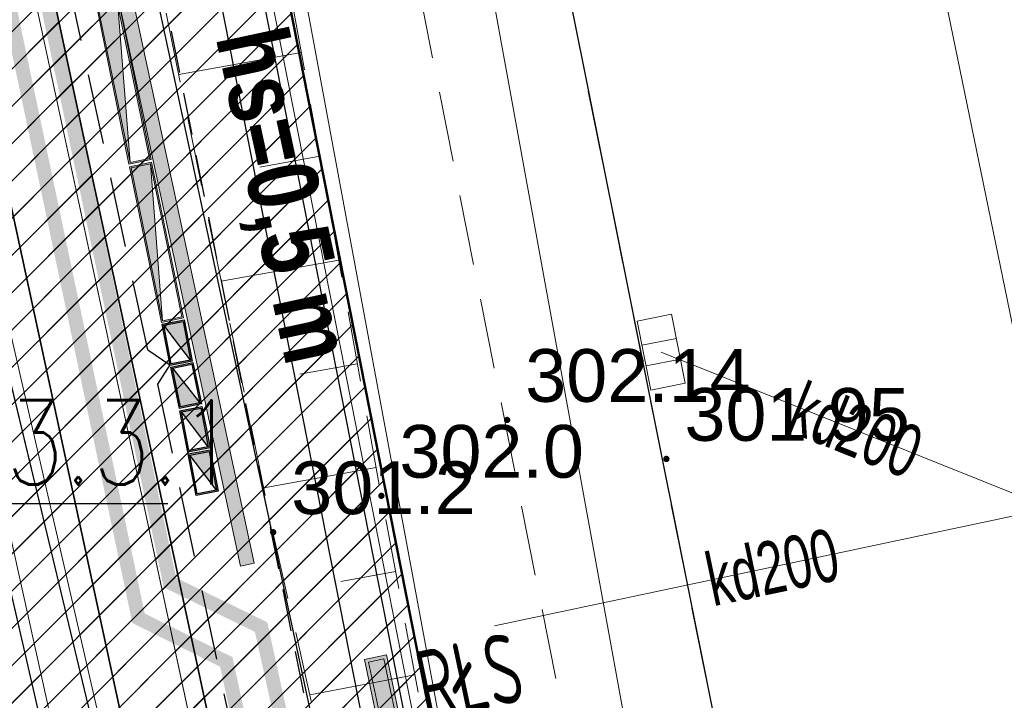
# Model space of a CAD drawing. Header units: metres. Extents: x 6567444 to 13135881, y 5574237 to 11149086.
# Tile 152 of 191: x 6567925 to 6567939, y 5574522 to 5574532. Entities that reach past the tile are written whole.
import ezdxf
from ezdxf.enums import TextEntityAlignment as Align

# ---------------------------------------------------------------- set-up
doc = ezdxf.new("R2010")
doc.units = ezdxf.units.M
for name, pattern in [('Krawędzie ukryte xs', [0.9, 0.6, -0.3]), ('Kropki przerywana 1', [250, 150, -100]), ('L_0_03', [1, 0.5, -0.5]), ('L_0_04', [1.5, 1, -0.5]), ('Przerywana', [240, 120, -120]), ('Przerywana2', [1.5, 1, -0.5])]:
    doc.linetypes.add(name, pattern=pattern)
for name, color, linetype in [('01FORMA - PZT - Inne obiekty', 7, 'Continuous'), ('FORMA - Arch 01 - 820-G Rysunki Obrazki', 7, 'Continuous'), ('FORMA - Arch 01 - PZT 0 ZAKRES OPRACOWANIA', 7, 'Continuous'), ('FORMA - Arch 01 - PZT 1 Strefy', 7, 'Continuous'), ('FORMA - Arch 01 - PZT 2 Inne obiekty', 7, 'Continuous'), ('FORMA - Arch 01 - PZT-3 Zagospodarowanie', 7, 'Continuous'), ('FORMA - Arch 01 - PZT-5 Opisy ogólne - Opisy szczegółowe', 7, 'Continuous'), ('OTRN_O', 7, 'Continuous'), ('SEL_atrybut_bloku1', 7, 'Continuous'), ('SEL_atrybut_bloku2', 9, 'Continuous')]:
    doc.layers.add(name, color=color, linetype=linetype)
for name, color, linetype, lineweight in [('_TT_KAN_D_Opis_PKT_II', 7, 'Continuous', 30), ('EGB_DzialkaEwidencyjna', 7, 'Continuous', 18), ('EGB_Klasouzytek', 92, 'Continuous', 18), ('EGB_KonturUzytkuGruntowego', 92, 'Continuous', 18), ('GES_PrzewodElektroenergetyczny', 1, 'Continuous', 18), ('GES_PrzewodKanalizacyjny', 36, 'Continuous', 18), ('GES_UrzadzeniaSiecKanalizacyjna_P', 7, 'Continuous', 18), ('KR_ObiektKarto', 7, 'Continuous', 18), ('OT_Komunikacja', 7, 'Continuous', 18), ('OT_Skarpa', 7, 'Continuous', 18), ('OTRN', 7, 'Continuous', 13), ('OTRS', 7, 'Continuous', 13), ('OTRS_O', 7, 'Continuous', 20), ('SEL_do_likwidacji', 1, 'likwidacja1', 15), ('SEL_sieci_kable_nN', 7, 'SEL_eN', 35), ('SEL_sieci_kable_SN', 10, 'SEL_SN', 50), ('SEL_zlacze_nN', 1, 'SEL_eN', 20), ('Z_GRANICE SPRAWDZONE', 100, 'Continuous', 30)]:
    doc.layers.add(name, color=color, linetype=linetype, lineweight=lineweight)
doc.styles.add('ARIAL', font='arial.ttf')
doc.styles.add('BDOT', font='arial.ttf', dxfattribs={"width": 0.9})
doc.styles.add('ROMANS', font='romans.shx', dxfattribs={"width": 0.9})
doc.styles.get("Standard").update_dxf_attribs({"font": 'arial.ttf'})
doc.styles.add('STYL_AUTOMATYCZNY_11', font='arial.ttf', dxfattribs={"width": 0.8})
doc.linetypes.add('likwidacja1', pattern='A,0,-1,["X",ROMANS,S=0.6,R=0,X=-0.1,Y=-0.3],-1', length=2)
doc.linetypes.add('SEL_eN', pattern='A,5,["eN",ARIAL,S=1,R=0,X=1.8,Y=0.25],5', length=10)
doc.linetypes.add('SEL_SN', pattern='A,5,["SN",ARIAL,S=1,R=0,X=1.8,Y=0.25],5', length=10)
doc.linetypes.add('Symbol (2)', pattern='A,0,[1,U02 PROJEKT ZAGOSPODAROWANIA TERENU1.Shx,S=0.793651,R=0,X=0,Y=0],-100,0', length=100)
doc.linetypes.add('X 1_2', pattern='A,0,[8,PR1183 ChorzĂłw MetalowcĂłw V091.Shx,S=0.039206,R=0,X=0,Y=0],-4.94,0', length=4.94)
doc.dimstyles.new('ISO-25', dxfattribs={"dimtxt": 2.5, "dimasz": 2.5, "dimexe": 1.25, "dimexo": 0.625, "dimtad": 1, "dimtxsty": 'Standard', "dimcen": 2.5, "dimadec": 0, "dimazin": 0, "dimtfac": 1, "dimtmove": 0, "dimatfit": 3, "dimfxl": 1, "dimarcsym": 0})
pattern_1 = [(45, (0, 0), (-0.265165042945, 0.265165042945), [])]

# ---------------------------------------------------------------- blocks, each defined once
blk = doc.blocks.new('other_SUKK')
at = {"color": 0, "linetype": 'Continuous', "lineweight": 18, "flags": 128}
blk.add_lwpolyline([(1, 0.5), (1, -0.5), (-1, -0.5), (-1, 0.5), (1, 0.5)], close=True, dxfattribs=at)
for points in [[(-0.3, 0.5), (-0.3, -0.5)], [(0.3, 0.5), (0.3, -0.5)]]:
    blk.add_lwpolyline(points, dxfattribs=at)
blk = doc.blocks.new('OTRN')
at = {"layer": 'OTRN', "color": 0, "const_width": 0.09}
blk.add_lwpolyline([(-0.045, 0, 1), (0.045, 0, 1)], format="xyb", close=True, dxfattribs=at)
at = {"layer": 'OTRN_O', "color": 0, "style": 'BDOT'}
blk.add_attdef('RZEDNA', (0.514, 0.515), '', height=1.5, dxfattribs=at)
blk = doc.blocks.new('OTRS')
at = {"layer": 'OTRS', "color": 0, "lineweight": -3, "const_width": 0.09}
blk.add_lwpolyline([(-0.045, 0, 1), (0.045, 0, 1)], format="xyb", close=True, dxfattribs=at)
at = {"layer": 'OTRS_O', "color": 0, "style": 'BDOT'}
blk.add_attdef('RZEDNA', (0.514, 0.515), '', height=1.5, dxfattribs=at)
blk = doc.blocks.new('_MDCP')
at = {"layer": 'EGB_DzialkaEwidencyjna', "linetype": 'CONTINUOUS', "lineweight": 18}
for p, q in [((6567870.09, 5574563.29), (6567937.22, 5574576.21)), ((6567937.22, 5574576.21), (6567953.2, 5574485.85)), ((6567921.55, 5574569.11), (6567849.51, 5574552.26)), ((6567849.51, 5574552.26), (6567921.55, 5574569.11)), ((6567946.41, 5574443.1), (6567921.55, 5574569.11)), ((6567921.55, 5574569.11), (6567946.41, 5574443.1)), ((6567848.19, 5574557.83), (6567870.09, 5574563.29)), ((6567849.51, 5574552.26), (6567848.19, 5574557.83)), ((6567830.11, 5574547.72), (6567849.51, 5574552.26)), ((6567829, 5574518.49), (6567830.11, 5574547.72)), ((6567851.37, 5574441.53), (6567829, 5574518.49)), ((6567953.2, 5574485.85), (6567954.34, 5574479.4)), ((6567954.34, 5574479.4), (6567964.63, 5574421.22)), ((6567945.87, 5574426.93), (6567946.41, 5574443.1)), ((6567946.41, 5574443.1), (6567945.87, 5574426.93)), ((6567857.95, 5574413.39), (6567851.37, 5574441.53)), ((6567941.78, 5574411.28), (6567945.87, 5574426.93)), ((6567945.87, 5574426.93), (6567941.78, 5574411.28)), ((6567964.63, 5574421.22), (6567961.98, 5574385.01)), ((6567864.17, 5574367.81), (6567857.95, 5574413.39)), ((6567926.87, 5574389.48), (6567941.78, 5574411.28)), ((6567941.78, 5574411.28), (6567926.87, 5574389.48)), ((6567903.73, 5574376.76), (6567926.87, 5574389.48)), ((6567926.87, 5574389.48), (6567903.73, 5574376.76)), ((6567961.98, 5574385.01), (6567940.38, 5574379.35)), ((6567940.38, 5574379.35), (6567927.03, 5574350.99)), ((6567864.17, 5574367.81), (6567903.73, 5574376.76)), ((6567903.73, 5574376.76), (6567864.17, 5574367.81)), ((6567869.98, 5574345.11), (6567864.17, 5574367.81)), ((6567921.32, 5574359.06), (6567869.98, 5574345.11)), ((6567923.464, 5574348.631), (6567921.32, 5574359.06)), ((6567927.03, 5574350.99), (6567923.464, 5574348.631))]:
    blk.add_line(p, q, dxfattribs=at)
at = {"layer": 'EGB_Klasouzytek', "lineweight": 18}
blk.add_lwpolyline([(6567922.989, 5574350.942), (6567921.32, 5574359.06), (6567869.98, 5574345.11), (6567864.17, 5574367.81), (6567903.73, 5574376.76), (6567926.87, 5574389.48), (6567941.78, 5574411.28), (6567945.87, 5574426.93), (6567946.41, 5574443.1), (6567921.55, 5574569.11), (6567849.51, 5574552.26), (6567848.19, 5574557.83), (6567870.09, 5574563.29), (6567937.22, 5574576.21)], dxfattribs=at)
blk.add_lwpolyline([(6567903.73, 5574376.76), (6567864.17, 5574367.81), (6567857.95, 5574413.39), (6567851.37, 5574441.53), (6567829, 5574518.49), (6567830.11, 5574547.72), (6567849.51, 5574552.26), (6567921.55, 5574569.11), (6567946.41, 5574443.1), (6567945.87, 5574426.93), (6567941.78, 5574411.28), (6567926.87, 5574389.48)], close=True, dxfattribs=at)
at = {"layer": 'EGB_KonturUzytkuGruntowego', "linetype": 'L_0_03', "lineweight": 18}
blk.add_lwpolyline([(6567922.989, 5574350.942), (6567921.32, 5574359.06), (6567869.98, 5574345.11), (6567864.17, 5574367.81), (6567903.73, 5574376.76), (6567926.87, 5574389.48), (6567941.78, 5574411.28), (6567945.87, 5574426.93), (6567946.41, 5574443.1), (6567921.55, 5574569.11), (6567849.51, 5574552.26), (6567848.19, 5574557.83), (6567870.09, 5574563.29), (6567937.22, 5574576.21), (6567953.2, 5574485.85)], dxfattribs=at)
at = {"layer": 'EGB_KonturUzytkuGruntowego', "linetype": 'L_0_03', "lineweight": 18, "flags": 128}
blk.add_lwpolyline([(6567864.17, 5574367.81), (6567862.49, 5574380.1), (6567857.95, 5574413.39), (6567851.37, 5574441.53), (6567829, 5574518.49), (6567830.11, 5574547.72), (6567849.51, 5574552.26), (6567921.55, 5574569.11), (6567946.41, 5574443.1), (6567945.87, 5574426.93), (6567941.78, 5574411.28), (6567926.87, 5574389.48), (6567903.73, 5574376.76)], close=True, dxfattribs=at)
at = {"layer": 'GES_PrzewodElektroenergetyczny', "color": 1, "linetype": 'Continuous', "lineweight": 18, "flags": 128}
for points in [[(6567883.78, 5574572.13), (6567883.06, 5574571.89), (6567883.089, 5574571.096), (6567884.11, 5574564.42), (6567888.04, 5574560.5), (6567890.767, 5574559.456), (6567896.42, 5574557.98), (6567908.753, 5574555.437), (6567914.23, 5574556.17), (6567916.28, 5574556.19), (6567918.025, 5574554.589), (6567919.263, 5574551.867), (6567920.386, 5574546.54), (6567921.773, 5574539.679), (6567927.49, 5574515.89), (6567933.26, 5574494), (6567934.39, 5574491.1), (6567940.21, 5574475.47), (6567941.561, 5574472.315), (6567942.934, 5574466.809), (6567944.53, 5574458.29)], [(6567881.27, 5574571.67), (6567882.28, 5574571.64), (6567882.897, 5574571.016), (6567883.96, 5574563.89), (6567887.85, 5574560.03), (6567890.56, 5574558.93), (6567896.58, 5574557.27), (6567908.9, 5574554.84), (6567914.26, 5574555.68), (6567915.825, 5574555.606), (6567917.809, 5574554.257), (6567918.847, 5574551.778), (6567919.908, 5574546.358), (6567921.275, 5574539.396), (6567926.778, 5574515.559), (6567932.61, 5574493.74), (6567933.7, 5574490.89), (6567939.84, 5574475.39), (6567941.22, 5574472.16), (6567942.59, 5574466.75), (6567944.04, 5574458.24)], [(6567865.43, 5574365.71), (6567866.05, 5574365.89), (6567896.56, 5574374.5), (6567904.27, 5574376.45), (6567911.08, 5574378.87), (6567917.57, 5574382.21), (6567923.68, 5574386.39), (6567927.96, 5574390.03), (6567932.71, 5574394.95), (6567937.44, 5574401.32), (6567941.37, 5574408.93), (6567944.03, 5574416.87), (6567946.43, 5574428.12), (6567947.07, 5574438.02), (6567946.76, 5574445.07), (6567943.54, 5574465.05), (6567937.11, 5574496.16), (6567934.67, 5574502.03), (6567928.51, 5574535.24), (6567922.19, 5574569.25)], [(6567940.21, 5574475.47), (6567934.39, 5574491.1), (6567933.26, 5574494), (6567927.49, 5574515.89), (6567921.773, 5574539.679), (6567920.386, 5574546.54)], [(6567919.908, 5574546.358), (6567921.275, 5574539.396), (6567926.778, 5574515.559), (6567932.61, 5574493.74), (6567933.7, 5574490.89), (6567939.84, 5574475.39)]]:
    blk.add_lwpolyline(points, dxfattribs=at)
at = {"layer": 'GES_PrzewodKanalizacyjny', "color": 36, "linetype": 'Continuous', "lineweight": 18, "flags": 128}
for points in [[(6567939.65, 5574525.01), (6567934.59, 5574549.62)], [(6567928.66, 5574549.141), (6567941.45, 5574478.87)], [(6567934.12, 5574527.23), (6567939.65, 5574525.01)], [(6567931.75, 5574523.34), (6567939.65, 5574525.01)]]:
    blk.add_lwpolyline(points, dxfattribs=at)
at = {"layer": 'KR_ObiektKarto', "linetype": 'Continuous', "lineweight": 18, "flags": 128}
for points in [[(6567929.003, 5574531.493), (6567927.261, 5574531.179)], [(6567929.269, 5574530.017), (6567928.416, 5574529.863)], [(6567929.535, 5574528.54), (6567927.866, 5574528.239)], [(6567929.802, 5574527.064), (6567928.985, 5574526.917)], [(6567930.068, 5574525.588), (6567928.47, 5574525.3)], [(6567930.342, 5574524.113), (6567929.567, 5574523.968)], [(6567930.619, 5574522.639), (6567929.125, 5574522.359)]]:
    blk.add_lwpolyline(points, dxfattribs=at)
at = {"layer": 'OT_Komunikacja', "color": 7, "linetype": 'Continuous', "lineweight": 25, "flags": 128}
blk.add_lwpolyline([(6567929.81, 5574547.284), (6567935.279, 5574519.986), (6567935.957, 5574516.391), (6567939.3, 5574499.444), (6567941.361, 5574488.965), (6567942.778, 5574481.353), (6567945.871, 5574465.435)], dxfattribs=at)
at = {"layer": 'OT_Komunikacja', "color": 7, "linetype": 'L_0_04', "lineweight": 18, "flags": 128}
blk.add_lwpolyline([(6567919.7, 5574578.59), (6567920.76, 5574578.35), (6567921.77, 5574577.92), (6567922.83, 5574577.12), (6567923.8, 5574575.84), (6567924.51, 5574574.05), (6567925.03, 5574571.71), (6567925.42, 5574570.12), (6567926.172, 5574565.569), (6567928.182, 5574555.336), (6567929.81, 5574547.284), (6567935.279, 5574519.986), (6567935.957, 5574516.391), (6567939.3, 5574499.444), (6567941.361, 5574488.965), (6567942.778, 5574481.353), (6567941.559, 5574476.747), (6567935.05, 5574510.337), (6567926.066, 5574555.647), (6567923.648, 5574568.154), (6567923.33, 5574569.78), (6567923.13, 5574570.56), (6567922.7, 5574571.28), (6567922.48, 5574571.32), (6567907.73, 5574567.88), (6567907.32, 5574570.28), (6567908.58, 5574572.61), (6567905.5, 5574574.28), (6567905.13, 5574574.52), (6567904.95, 5574574.89), (6567905.03, 5574575.37), (6567905.44, 5574575.72), (6567918.52, 5574578.59)], close=True, dxfattribs=at)
at = {"layer": 'OT_Skarpa', "color": 7, "linetype": 'L_0_04', "lineweight": 18, "flags": 128}
blk.add_lwpolyline([(6567884.01, 5574512.09), (6567876.86, 5574547.94), (6567876.26, 5574547.82), (6567875.76, 5574549.86), (6567876.05, 5574552.23), (6567876.57, 5574555.45), (6567878.39, 5574559.18), (6567897.71, 5574564.07), (6567907.99, 5574566.63), (6567917.65, 5574568.74), (6567919.76, 5574567.97), (6567921.57, 5574566.16), (6567922.3, 5574563.38), (6567924.42, 5574554.5), (6567927.48, 5574539.93), (6567930.14, 5574525.19), (6567933.11, 5574509.36), (6567935.59, 5574495.65), (6567937.29, 5574485.32), (6567934.85, 5574495.46), (6567931.87, 5574510.28), (6567928.6, 5574524.67), (6567925.41, 5574540.18), (6567922.33, 5574553.8), (6567920.26, 5574561.93), (6567918.72, 5574564.81), (6567916.89, 5574565.72), (6567903.79, 5574562.41), (6567889, 5574558.66), (6567880.87, 5574556.37), (6567881, 5574553.22), (6567881.08, 5574550.51), (6567883.71, 5574545.25), (6567886.81, 5574530.54), (6567887.46, 5574525.34), (6567888.95, 5574514.16)], close=True, dxfattribs=at)
at = {"layer": 'Z_GRANICE SPRAWDZONE', "linetype": 'ByBlock', "flags": 128}
blk.add_lwpolyline([(6567830.11, 5574547.72), (6567849.531, 5574552.262), (6567921.55, 5574569.11), (6567946.41, 5574443.1), (6567945.87, 5574426.93), (6567941.769, 5574411.258), (6567926.87, 5574389.48), (6567903.73, 5574376.76), (6567864.17, 5574367.81), (6567857.95, 5574413.39), (6567851.37, 5574441.53), (6567829, 5574518.49), (6567830.11, 5574547.72)], dxfattribs=at)
at = {"layer": 'GES_UrzadzeniaSiecKanalizacyjna_P', "color": 36, "linetype": 'Continuous', "xscale": 0.4999999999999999, "yscale": 0.4999999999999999, "zscale": 0.5, "rotation": 281.2315292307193}
blk.add_blockref('other_SUKK', (6567934.12, 5574527.23), dxfattribs=at)
at = {"layer": 'OTRN', "color": 14, "xscale": 0.5, "yscale": 0.5, "zscale": 0.5}
for p, values in [((6567930.142, 5574525.187, 302.018), {'RZEDNA': '302.0'}), ((6567928.604, 5574524.669, 301.219), {'RZEDNA': '301.2'})]:
    blk.add_blockref('OTRN', p, dxfattribs=at).add_auto_attribs(values)
at = {"layer": 'OTRS', "xscale": 0.5, "yscale": 0.5, "zscale": 0.5}
for p, values in [((6567931.93, 5574526.266, 302.14), {'RZEDNA': '302.14'}), ((6567934.193, 5574525.712, 301.948), {'RZEDNA': '301.95'})]:
    blk.add_blockref('OTRS', p, dxfattribs=at).add_auto_attribs(values)
at = {"layer": 'GES_PrzewodKanalizacyjny', "color": 36, "lineweight": 15, "width": 0.66}
for rotation, p in [(-21.9, (6567936.885, 5574526.12)), (-348.1, (6567935.7, 5574524.175))]:
    blk.add_text('kd200', height=0.75, rotation=rotation, dxfattribs=at).set_placement(p, align=Align.MIDDLE_CENTER)
blk = doc.blocks.new('Ściana_34', base_point=(6567926.031, 5574532.741))
at = {"layer": 'FORMA - Arch 01 - PZT 2 Inne obiekty', "linetype": 'Continuous', "lineweight": 13, "true_color": 0xbb77e3}
blk.add_hatch(color=191, dxfattribs=at).paths.add_polyline_path([(6567926.031, 5574532.741), (6567928.138, 5574522.937), (6567928.334, 5574522.979), (6567926.227, 5574532.783)])
at = {"layer": 'FORMA - Arch 01 - PZT 2 Inne obiekty', "color": 191, "linetype": 'Continuous', "lineweight": 13, "true_color": 0xbb77e3, "flags": 128}
for points in [[(6567926.031, 5574532.741), (6567928.138, 5574522.937)], [(6567928.334, 5574522.979), (6567926.227, 5574532.783)], [(6567928.138, 5574522.937), (6567928.334, 5574522.979)]]:
    blk.add_lwpolyline(points, dxfattribs=at)
blk = doc.blocks.new('PR1183 Chorzów Metalowców V09_TT')
at = {"layer": 'FORMA - Arch 01 - 820-G Rysunki Obrazki', "linetype": 'Continuous', "lineweight": 13}
h = blk.add_hatch(color=7, dxfattribs=at)
h.paths.add_polyline_path([(6567926.413, 5574530.934), (6567926.1, 5574530.87), (6567926.554, 5574528.656), (6567926.868, 5574528.72)])
h.paths.add_polyline_path([(6567926.123, 5574530.854), (6567926.397, 5574530.91), (6567926.844, 5574528.736), (6567926.57, 5574528.679)], flags=0)
for points in [[(6567926.397, 5574530.91), (6567926.123, 5574530.854), (6567926.57, 5574528.679)], [(6567926.858, 5574528.659), (6567926.584, 5574528.603), (6567927.031, 5574526.428)]]:
    blk.add_hatch(color=7, dxfattribs=at).paths.add_polyline_path(points)
h = blk.add_hatch(color=7, dxfattribs=at)
h.paths.add_polyline_path([(6567926.874, 5574528.683), (6567926.56, 5574528.618), (6567927.015, 5574526.404), (6567927.328, 5574526.469)])
h.paths.add_polyline_path([(6567926.584, 5574528.603), (6567926.858, 5574528.659), (6567927.305, 5574526.484), (6567927.031, 5574526.428)], flags=0)
at = {"layer": 'FORMA - Arch 01 - 820-G Rysunki Obrazki', "linetype": 'Continuous', "lineweight": 25}
h = blk.add_hatch(color=1, dxfattribs=at)
h.paths.add_polyline_path([(6567927.339, 5574526.441), (6567927.025, 5574526.38), (6567927.139, 5574525.791), (6567927.453, 5574525.852)])
h.paths.add_polyline_path([(6567927.049, 5574526.364), (6567927.323, 5574526.417), (6567927.43, 5574525.867), (6567927.155, 5574525.814)], flags=0)
for points in [[(6567927.049, 5574526.364), (6567927.43, 5574525.867), (6567927.323, 5574526.417)], [(6567927.561, 5574525.26), (6567927.172, 5574525.751), (6567927.287, 5574525.203)], [(6567927.301, 5574525.13), (6567927.682, 5574524.634), (6567927.576, 5574525.184)], [(6567927.419, 5574524.516), (6567927.8, 5574524.019), (6567927.694, 5574524.569)]]:
    blk.add_hatch(color=1, dxfattribs=at).paths.add_polyline_path(points)
h = blk.add_hatch(color=1, dxfattribs=at)
h.paths.add_polyline_path([(6567927.462, 5574525.832), (6567927.148, 5574525.767), (6567927.271, 5574525.179), (6567927.584, 5574525.245)])
h.paths.add_polyline_path([(6567927.287, 5574525.203), (6567927.172, 5574525.751), (6567927.446, 5574525.809), (6567927.561, 5574525.26)], flags=0)
h = blk.add_hatch(color=1, dxfattribs=at)
h.paths.add_polyline_path([(6567927.592, 5574525.207), (6567927.277, 5574525.146), (6567927.392, 5574524.557), (6567927.706, 5574524.618)])
h.paths.add_polyline_path([(6567927.301, 5574525.13), (6567927.576, 5574525.184), (6567927.682, 5574524.634), (6567927.407, 5574524.581)], flags=0)
h = blk.add_hatch(color=1, dxfattribs=at)
h.paths.add_polyline_path([(6567927.709, 5574524.593), (6567927.395, 5574524.532), (6567927.509, 5574523.943), (6567927.824, 5574524.003)])
h.paths.add_polyline_path([(6567927.419, 5574524.516), (6567927.694, 5574524.569), (6567927.8, 5574524.019), (6567927.525, 5574523.966)], flags=0)
at = {"layer": 'FORMA - Arch 01 - PZT 1 Strefy', "linetype": 'Continuous', "lineweight": 0, "true_color": 0x577933}
h = blk.add_hatch(dxfattribs=at)
h.set_pattern_fill('ANSI31', color=77, scale=3, style=0)
h.set_pattern_definition(pattern_1)
h.paths.add_polyline_path([(6567829, 5574517.24), (6567842.398, 5574471.118), (6567844.165, 5574471.632), (6567846.931, 5574462.111), (6567846.967, 5574484.472), (6567835.736, 5574536.73), (6567846.642, 5574539.074), (6567844.864, 5574547.35), (6567918.571, 5574563.191), (6567935.605, 5574483.933), (6567930.975, 5574476.768), (6567931.227, 5574475.595), (6567933.57, 5574476.098, 0.216609), (6567938.884, 5574480.085), (6567921.55, 5574567.86), (6567849.267, 5574550.953), (6567830.11, 5574546.47)])
at = {"layer": 'FORMA - Arch 01 - PZT 1 Strefy', "linetype": 'Continuous', "lineweight": 0, "true_color": 0x69697f}
h = blk.add_hatch(dxfattribs=at)
h.set_pattern_fill('ANSI31', color=8, scale=3, style=0)
h.set_pattern_definition(pattern_1)
h.paths.add_polyline_path([(6567875.437, 5574515.718), (6567883.567, 5574477.893), (6567884.58, 5574473.187), (6567886.578, 5574463.891), (6567886.587, 5574463.893), (6567900.21, 5574466.838, -0.318533), (6567899.358, 5574467.62), (6567899.085, 5574468.891, -0.414214), (6567899.852, 5574470.079), (6567930.975, 5574476.768), (6567935.605, 5574483.933), (6567924.844, 5574534.007), (6567916.781, 5574532.275), (6567916.886, 5574531.786, -0.414214), (6567911.513, 5574523.471)])
h.paths.add_polyline_path([(6567890.289, 5574475.183), (6567882.84, 5574509.83, -0.414214), (6567884.459, 5574511.827), (6567891.303, 5574513.297, -0.414214), (6567892.488, 5574512.529), (6567900.066, 5574477.285, -0.457655), (6567898.958, 5574476.024), (6567891.477, 5574474.416, -0.372067)], flags=0)
h.paths.add_polyline_path([(6567906.631, 5574477.673, -0.414214), (6567905.44, 5574478.44), (6567897.865, 5574513.685, -0.414214), (6567898.635, 5574514.873), (6567906.457, 5574516.554, -0.414214), (6567907.645, 5574515.787), (6567915.217, 5574480.541, -0.414214), (6567914.452, 5574479.354)], flags=0)
h.paths.add_polyline_path([(6567913.019, 5574516.942, -0.414214), (6567913.789, 5574518.13), (6567914.948, 5574518.379, -0.227837), (6567920.849, 5574516.958), (6567922.941, 5574515.251, -0.170304), (6567923.975, 5574513.557), (6567929.342, 5574488.599, -0.198912), (6567929.204, 5574487.846), (6567926.784, 5574484.101, -0.198912), (6567922.376, 5574481.057), (6567921.785, 5574480.93, -0.414214), (6567920.597, 5574481.697)], flags=0)
at = {"layer": '01FORMA - PZT - Inne obiekty', "color": 1, "linetype": 'X 1_2', "lineweight": 25}
for p, q in [((6567921.773, 5574538.429), (6567927.49, 5574514.64)), ((6567923.894, 5574526.804), (6567926.778, 5574514.309))]:
    blk.add_line(p, q, dxfattribs=at)
at = {"layer": 'FORMA - Arch 01 - 820-G Rysunki Obrazki', "color": 1, "linetype": 'Przerywana2', "lineweight": 25}
for p, q in [((6567926.82, 5574526.015), (6567921.046, 5574552.882)), ((6567926.82, 5574526.015), (6567927.136, 5574525.799)), ((6567927.136, 5574525.799), (6567926.958, 5574525.523)), ((6567926.958, 5574525.523), (6567935.442, 5574486.004))]:
    blk.add_line(p, q, dxfattribs=at)
at = {"layer": 'FORMA - Arch 01 - 820-G Rysunki Obrazki', "color": 7, "linetype": 'Continuous', "lineweight": 13}
for p, q in [((6567926.57, 5574528.679), (6567926.397, 5574530.91)), ((6567927.031, 5574526.428), (6567926.858, 5574528.659))]:
    blk.add_line(p, q, dxfattribs=at)
at = {"layer": 'FORMA - Arch 01 - 820-G Rysunki Obrazki', "color": 1, "linetype": 'Continuous', "lineweight": 25}
for p, q in [((6567927.43, 5574525.867), (6567927.049, 5574526.364)), ((6567927.172, 5574525.751), (6567927.561, 5574525.26)), ((6567927.682, 5574524.634), (6567927.301, 5574525.13)), ((6567927.8, 5574524.019), (6567927.419, 5574524.516))]:
    blk.add_line(p, q, dxfattribs=at)
at = {"layer": 'FORMA - Arch 01 - 820-G Rysunki Obrazki', "color": 1, "linetype": 'Przerywana', "lineweight": 25}
for points in [[(6567888.014, 5574559.46), (6567920.503, 5574567.061), (6567921.481, 5574566.468), (6567938.311, 5574480.985), (6567942.154, 5574461.468)], [(6567888.054, 5574558.759), (6567920.359, 5574566.471), (6567920.943, 5574566.1), (6567937.722, 5574480.868), (6567941.596, 5574461.364)]]:
    blk.add_lwpolyline(points, dxfattribs=at)
at = {"layer": 'FORMA - Arch 01 - 820-G Rysunki Obrazki', "color": 11, "linetype": 'Krawędzie ukryte xs', "lineweight": 25, "true_color": 0xff8040}
blk.add_lwpolyline([(6567920.286, 5574564.969), (6567935.14, 5574490.524)], dxfattribs=at)
at = {"layer": 'FORMA - Arch 01 - 820-G Rysunki Obrazki', "color": 7, "linetype": 'Continuous', "lineweight": 13}
for points in [[(6567926.1, 5574530.87), (6567926.554, 5574528.656), (6567926.868, 5574528.72), (6567926.413, 5574530.934)], [(6567926.123, 5574530.854), (6567926.57, 5574528.679), (6567926.844, 5574528.736), (6567926.397, 5574530.91)], [(6567926.56, 5574528.618), (6567927.015, 5574526.404), (6567927.328, 5574526.469), (6567926.874, 5574528.683)], [(6567926.584, 5574528.603), (6567927.031, 5574526.428), (6567927.305, 5574526.484), (6567926.858, 5574528.659)]]:
    blk.add_lwpolyline(points, close=True, dxfattribs=at)
at = {"layer": 'FORMA - Arch 01 - 820-G Rysunki Obrazki', "color": 1, "linetype": 'Continuous', "lineweight": 25}
for points in [[(6567927.339, 5574526.441), (6567927.453, 5574525.852), (6567927.139, 5574525.791), (6567927.025, 5574526.38)], [(6567927.323, 5574526.417), (6567927.43, 5574525.867), (6567927.155, 5574525.814), (6567927.049, 5574526.364)], [(6567927.271, 5574525.179), (6567927.148, 5574525.767), (6567927.462, 5574525.832), (6567927.584, 5574525.245)], [(6567927.287, 5574525.203), (6567927.172, 5574525.751), (6567927.446, 5574525.809), (6567927.561, 5574525.26)], [(6567927.592, 5574525.207), (6567927.706, 5574524.618), (6567927.392, 5574524.557), (6567927.277, 5574525.146)], [(6567927.576, 5574525.184), (6567927.682, 5574524.634), (6567927.407, 5574524.581), (6567927.301, 5574525.13)], [(6567927.709, 5574524.593), (6567927.824, 5574524.003), (6567927.509, 5574523.943), (6567927.395, 5574524.532)], [(6567927.694, 5574524.569), (6567927.8, 5574524.019), (6567927.525, 5574523.966), (6567927.419, 5574524.516)]]:
    blk.add_lwpolyline(points, close=True, dxfattribs=at)
at = {"layer": 'FORMA - Arch 01 - PZT 0 ZAKRES OPRACOWANIA', "color": 1, "linetype": 'Kropki przerywana 1', "lineweight": 50}
blk.add_line((6567946.41, 5574441.85), (6567921.55, 5574567.86), dxfattribs=at)
at = {"layer": 'FORMA - Arch 01 - PZT 1 Strefy', "color": 71, "linetype": 'Continuous', "lineweight": 13, "true_color": 0xaff266}
for p, q in [((6567938.884, 5574480.085), (6567921.55, 5574567.86)), ((6567918.571, 5574563.191), (6567935.605, 5574483.933))]:
    blk.add_line(p, q, dxfattribs=at)
at = {"layer": 'FORMA - Arch 01 - PZT 1 Strefy', "color": 254, "linetype": 'Continuous', "lineweight": 13, "true_color": 0xd2d2ff}
blk.add_line((6567935.605, 5574483.933), (6567924.844, 5574534.007), dxfattribs=at)
at = {"layer": 'FORMA - Arch 01 - PZT-3 Zagospodarowanie', "color": 7, "linetype": 'Continuous', "lineweight": 35}
blk.add_line((6567924.844, 5574534.007), (6567935.605, 5574483.933), dxfattribs=at)
at = {"layer": 'FORMA - Arch 01 - PZT-3 Zagospodarowanie', "color": 7, "linetype": 'Symbol (2)', "lineweight": 25, "flags": 128}
blk.add_lwpolyline([(6567842.025, 5574479.36), (6567845.16, 5574486.232), (6567834.071, 5574537.827), (6567844.662, 5574540.103), (6567842.864, 5574548.471), (6567919.652, 5574564.975), (6567931.425, 5574510.197)], dxfattribs=at)
at = {"layer": 'FORMA - Arch 01 - PZT 2 Inne obiekty', "color": 191, "lineweight": 13, "true_color": 0xbb77e3}
blk.add_blockref('Ściana_34', (6567926.031, 5574532.741), dxfattribs=at)
at = {"layer": 'FORMA - Arch 01 - PZT-5 Opisy ogólne - Opisy szczegółowe', "color": 154, "linetype": 'Continuous', "lineweight": 13, "insert": (6567927.563, 5574530.417), "char_height": 1, "attachment_point": 7, "rotation": 282.1296, "style": 'STYL_AUTOMATYCZNY_11'}
blk.add_mtext('\\A1;{\\pql;\\fArial|b1|i0|c238|p0;\\W0.800000;hs=\\fArial|b1|i0|c238|p0;\\W0.800000;0\\fArial|b1|i0|c238|p0;\\W0.800000;,\\fArial|b1|i0|c238|p0;\\W0.800000;5\\fArial|b1|i0|c238|p0;\\W0.800000; m}', dxfattribs=at)
blk = doc.blocks.new('GE.I.6640.1.468.2024_MDCP_dodatkowe pomiary_12.03.2026')
at = {"layer": 'EGB_DzialkaEwidencyjna', "linetype": 'CONTINUOUS', "lineweight": 18}
for p, q in [((6567870.09, 5574563.29), (6567937.22, 5574576.21)), ((6567937.22, 5574576.21), (6567953.2, 5574485.85)), ((6567921.55, 5574569.11), (6567849.51, 5574552.26)), ((6567849.51, 5574552.26), (6567921.55, 5574569.11)), ((6567946.41, 5574443.1), (6567921.55, 5574569.11)), ((6567921.55, 5574569.11), (6567946.41, 5574443.1)), ((6567848.19, 5574557.83), (6567870.09, 5574563.29)), ((6567849.51, 5574552.26), (6567848.19, 5574557.83)), ((6567830.11, 5574547.72), (6567849.51, 5574552.26)), ((6567829, 5574518.49), (6567830.11, 5574547.72)), ((6567851.37, 5574441.53), (6567829, 5574518.49)), ((6567953.2, 5574485.85), (6567954.34, 5574479.4)), ((6567954.34, 5574479.4), (6567964.63, 5574421.22)), ((6567945.87, 5574426.93), (6567946.41, 5574443.1)), ((6567946.41, 5574443.1), (6567945.87, 5574426.93)), ((6567857.95, 5574413.39), (6567851.37, 5574441.53)), ((6567941.78, 5574411.28), (6567945.87, 5574426.93)), ((6567945.87, 5574426.93), (6567941.78, 5574411.28)), ((6567964.63, 5574421.22), (6567961.98, 5574385.01)), ((6567864.17, 5574367.81), (6567857.95, 5574413.39)), ((6567926.87, 5574389.48), (6567941.78, 5574411.28)), ((6567941.78, 5574411.28), (6567926.87, 5574389.48)), ((6567903.73, 5574376.76), (6567926.87, 5574389.48)), ((6567926.87, 5574389.48), (6567903.73, 5574376.76)), ((6567961.98, 5574385.01), (6567940.38, 5574379.35)), ((6567940.38, 5574379.35), (6567927.03, 5574350.99)), ((6567864.17, 5574367.81), (6567903.73, 5574376.76)), ((6567903.73, 5574376.76), (6567864.17, 5574367.81)), ((6567869.98, 5574345.11), (6567864.17, 5574367.81)), ((6567921.32, 5574359.06), (6567869.98, 5574345.11)), ((6567923.464, 5574348.631), (6567921.32, 5574359.06)), ((6567927.03, 5574350.99), (6567923.464, 5574348.631))]:
    blk.add_line(p, q, dxfattribs=at)
at = {"layer": 'EGB_Klasouzytek', "lineweight": 18}
blk.add_lwpolyline([(6567922.989, 5574350.942), (6567921.32, 5574359.06), (6567869.98, 5574345.11), (6567864.17, 5574367.81), (6567903.73, 5574376.76), (6567926.87, 5574389.48), (6567941.78, 5574411.28), (6567945.87, 5574426.93), (6567946.41, 5574443.1), (6567921.55, 5574569.11), (6567849.51, 5574552.26), (6567848.19, 5574557.83), (6567870.09, 5574563.29), (6567937.22, 5574576.21)], dxfattribs=at)
blk.add_lwpolyline([(6567903.73, 5574376.76), (6567864.17, 5574367.81), (6567857.95, 5574413.39), (6567851.37, 5574441.53), (6567829, 5574518.49), (6567830.11, 5574547.72), (6567849.51, 5574552.26), (6567921.55, 5574569.11), (6567946.41, 5574443.1), (6567945.87, 5574426.93), (6567941.78, 5574411.28), (6567926.87, 5574389.48)], close=True, dxfattribs=at)
at = {"layer": 'EGB_KonturUzytkuGruntowego', "linetype": 'L_0_03', "lineweight": 18}
blk.add_lwpolyline([(6567922.989, 5574350.942), (6567921.32, 5574359.06), (6567869.98, 5574345.11), (6567864.17, 5574367.81), (6567903.73, 5574376.76), (6567926.87, 5574389.48), (6567941.78, 5574411.28), (6567945.87, 5574426.93), (6567946.41, 5574443.1), (6567921.55, 5574569.11), (6567849.51, 5574552.26), (6567848.19, 5574557.83), (6567870.09, 5574563.29), (6567937.22, 5574576.21), (6567953.2, 5574485.85)], dxfattribs=at)
at = {"layer": 'EGB_KonturUzytkuGruntowego', "linetype": 'L_0_03', "lineweight": 18, "flags": 128}
blk.add_lwpolyline([(6567864.17, 5574367.81), (6567862.49, 5574380.1), (6567857.95, 5574413.39), (6567851.37, 5574441.53), (6567829, 5574518.49), (6567830.11, 5574547.72), (6567849.51, 5574552.26), (6567921.55, 5574569.11), (6567946.41, 5574443.1), (6567945.87, 5574426.93), (6567941.78, 5574411.28), (6567926.87, 5574389.48), (6567903.73, 5574376.76)], close=True, dxfattribs=at)
at = {"layer": 'GES_PrzewodElektroenergetyczny', "color": 1, "linetype": 'Continuous', "lineweight": 18, "flags": 128}
for points in [[(6567883.78, 5574572.13), (6567883.06, 5574571.89), (6567883.089, 5574571.096), (6567884.11, 5574564.42), (6567888.04, 5574560.5), (6567890.767, 5574559.456), (6567896.42, 5574557.98), (6567908.753, 5574555.437), (6567914.23, 5574556.17), (6567916.28, 5574556.19), (6567918.025, 5574554.589), (6567919.263, 5574551.867), (6567920.386, 5574546.54), (6567921.773, 5574539.679), (6567927.49, 5574515.89), (6567933.26, 5574494), (6567934.39, 5574491.1), (6567940.21, 5574475.47), (6567941.561, 5574472.315), (6567942.934, 5574466.809), (6567944.53, 5574458.29)], [(6567881.27, 5574571.67), (6567882.28, 5574571.64), (6567882.897, 5574571.016), (6567883.96, 5574563.89), (6567887.85, 5574560.03), (6567890.56, 5574558.93), (6567896.58, 5574557.27), (6567908.9, 5574554.84), (6567914.26, 5574555.68), (6567915.825, 5574555.606), (6567917.809, 5574554.257), (6567918.847, 5574551.778), (6567919.908, 5574546.358), (6567921.275, 5574539.396), (6567926.778, 5574515.559), (6567932.61, 5574493.74), (6567933.7, 5574490.89), (6567939.84, 5574475.39), (6567941.22, 5574472.16), (6567942.59, 5574466.75), (6567944.04, 5574458.24)], [(6567865.43, 5574365.71), (6567866.05, 5574365.89), (6567896.56, 5574374.5), (6567904.27, 5574376.45), (6567911.08, 5574378.87), (6567917.57, 5574382.21), (6567923.68, 5574386.39), (6567927.96, 5574390.03), (6567932.71, 5574394.95), (6567937.44, 5574401.32), (6567941.37, 5574408.93), (6567944.03, 5574416.87), (6567946.43, 5574428.12), (6567947.07, 5574438.02), (6567946.76, 5574445.07), (6567943.54, 5574465.05), (6567937.11, 5574496.16), (6567934.67, 5574502.03), (6567928.51, 5574535.24), (6567922.19, 5574569.25)], [(6567940.21, 5574475.47), (6567934.39, 5574491.1), (6567933.26, 5574494), (6567927.49, 5574515.89), (6567921.773, 5574539.679), (6567920.386, 5574546.54)], [(6567919.908, 5574546.358), (6567921.275, 5574539.396), (6567926.778, 5574515.559), (6567932.61, 5574493.74), (6567933.7, 5574490.89), (6567939.84, 5574475.39)]]:
    blk.add_lwpolyline(points, dxfattribs=at)
at = {"layer": 'GES_PrzewodKanalizacyjny', "color": 36, "linetype": 'Continuous', "lineweight": 18, "flags": 128}
for points in [[(6567939.65, 5574525.01), (6567934.59, 5574549.62)], [(6567928.66, 5574549.141), (6567941.45, 5574478.87)], [(6567934.12, 5574527.23), (6567939.65, 5574525.01)], [(6567931.75, 5574523.34), (6567939.65, 5574525.01)]]:
    blk.add_lwpolyline(points, dxfattribs=at)
at = {"layer": 'KR_ObiektKarto', "linetype": 'Continuous', "lineweight": 18, "flags": 128}
for points in [[(6567929.003, 5574531.493), (6567927.261, 5574531.179)], [(6567929.269, 5574530.017), (6567928.416, 5574529.863)], [(6567929.535, 5574528.54), (6567927.866, 5574528.239)], [(6567929.802, 5574527.064), (6567928.985, 5574526.917)], [(6567930.068, 5574525.588), (6567928.47, 5574525.3)], [(6567930.342, 5574524.113), (6567929.567, 5574523.968)], [(6567930.619, 5574522.639), (6567929.125, 5574522.359)]]:
    blk.add_lwpolyline(points, dxfattribs=at)
at = {"layer": 'OT_Komunikacja', "color": 7, "linetype": 'Continuous', "lineweight": 25, "flags": 128}
blk.add_lwpolyline([(6567929.81, 5574547.284), (6567935.279, 5574519.986), (6567935.957, 5574516.391), (6567939.3, 5574499.444), (6567941.361, 5574488.965), (6567942.778, 5574481.353), (6567945.871, 5574465.435)], dxfattribs=at)
at = {"layer": 'OT_Komunikacja', "color": 7, "linetype": 'L_0_04', "lineweight": 18, "flags": 128}
blk.add_lwpolyline([(6567919.7, 5574578.59), (6567920.76, 5574578.35), (6567921.77, 5574577.92), (6567922.83, 5574577.12), (6567923.8, 5574575.84), (6567924.51, 5574574.05), (6567925.03, 5574571.71), (6567925.42, 5574570.12), (6567926.172, 5574565.569), (6567928.182, 5574555.336), (6567929.81, 5574547.284), (6567935.279, 5574519.986), (6567935.957, 5574516.391), (6567939.3, 5574499.444), (6567941.361, 5574488.965), (6567942.778, 5574481.353), (6567941.559, 5574476.747), (6567935.05, 5574510.337), (6567926.066, 5574555.647), (6567923.648, 5574568.154), (6567923.33, 5574569.78), (6567923.13, 5574570.56), (6567922.7, 5574571.28), (6567922.48, 5574571.32), (6567907.73, 5574567.88), (6567907.32, 5574570.28), (6567908.58, 5574572.61), (6567905.5, 5574574.28), (6567905.13, 5574574.52), (6567904.95, 5574574.89), (6567905.03, 5574575.37), (6567905.44, 5574575.72), (6567918.52, 5574578.59)], close=True, dxfattribs=at)
at = {"layer": 'OT_Skarpa', "color": 7, "linetype": 'L_0_04', "lineweight": 18, "flags": 128}
blk.add_lwpolyline([(6567884.01, 5574512.09), (6567876.86, 5574547.94), (6567876.26, 5574547.82), (6567875.76, 5574549.86), (6567876.05, 5574552.23), (6567876.57, 5574555.45), (6567878.39, 5574559.18), (6567897.71, 5574564.07), (6567907.99, 5574566.63), (6567917.65, 5574568.74), (6567919.76, 5574567.97), (6567921.57, 5574566.16), (6567922.3, 5574563.38), (6567924.42, 5574554.5), (6567927.48, 5574539.93), (6567930.14, 5574525.19), (6567933.11, 5574509.36), (6567935.59, 5574495.65), (6567937.29, 5574485.32), (6567934.85, 5574495.46), (6567931.87, 5574510.28), (6567928.6, 5574524.67), (6567925.41, 5574540.18), (6567922.33, 5574553.8), (6567920.26, 5574561.93), (6567918.72, 5574564.81), (6567916.89, 5574565.72), (6567903.79, 5574562.41), (6567889, 5574558.66), (6567880.87, 5574556.37), (6567881, 5574553.22), (6567881.08, 5574550.51), (6567883.71, 5574545.25), (6567886.81, 5574530.54), (6567887.46, 5574525.34), (6567888.95, 5574514.16)], close=True, dxfattribs=at)
at = {"layer": 'Z_GRANICE SPRAWDZONE', "linetype": 'ByBlock', "flags": 128}
blk.add_lwpolyline([(6567830.11, 5574547.72), (6567849.531, 5574552.262), (6567921.55, 5574569.11), (6567946.41, 5574443.1), (6567945.87, 5574426.93), (6567941.769, 5574411.258), (6567926.87, 5574389.48), (6567903.73, 5574376.76), (6567864.17, 5574367.81), (6567857.95, 5574413.39), (6567851.37, 5574441.53), (6567829, 5574518.49), (6567830.11, 5574547.72)], dxfattribs=at)
at = {"layer": 'GES_UrzadzeniaSiecKanalizacyjna_P', "color": 36, "linetype": 'Continuous', "xscale": 0.4999999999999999, "yscale": 0.4999999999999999, "zscale": 0.5, "rotation": 281.2315292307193}
blk.add_blockref('other_SUKK', (6567934.12, 5574527.23), dxfattribs=at)
at = {"layer": 'OTRN', "color": 14, "xscale": 0.5, "yscale": 0.5, "zscale": 0.5}
for p, values in [((6567930.142, 5574525.187, 302.018), {'RZEDNA': '302.0'}), ((6567928.604, 5574524.669, 301.219), {'RZEDNA': '301.2'})]:
    blk.add_blockref('OTRN', p, dxfattribs=at).add_auto_attribs(values)
at = {"layer": 'OTRS', "xscale": 0.5, "yscale": 0.5, "zscale": 0.5}
for p, values in [((6567931.93, 5574526.266, 302.14), {'RZEDNA': '302.14'}), ((6567934.193, 5574525.712, 301.948), {'RZEDNA': '301.95'})]:
    blk.add_blockref('OTRS', p, dxfattribs=at).add_auto_attribs(values)
at = {"layer": 'GES_PrzewodKanalizacyjny', "color": 36, "lineweight": 15, "width": 0.66}
for rotation, p in [(-21.9, (6567936.885, 5574526.12)), (-348.1, (6567935.7, 5574524.175))]:
    blk.add_text('kd200', height=0.75, rotation=rotation, dxfattribs=at).set_placement(p, align=Align.MIDDLE_CENTER)
blk = doc.blocks.new('*U52693')
blk.add_hatch(color=256).paths.add_polyline_path([(0.66, 0.32), (-0.66, 0.32), (-0.66, 0), (0.66, 0)])
for points in [[(-0.66, 0.32), (0.66, 0.32), (0.66, 0), (-0.66, 0)], [(-0.61, 0.27), (0.61, 0.27), (0.61, 0.05), (-0.61, 0.05)]]:
    blk.add_lwpolyline(points, close=True)
at = {"layer": 'SEL_atrybut_bloku1', "style": 'ROMANS', "width": 0.6, "flags": 8}
blk.add_attdef('TYP', text='', height=1, dxfattribs=at).set_placement((0, 0.45), align=Align.CENTER)
at = {"layer": 'SEL_atrybut_bloku2', "style": 'ROMANS', "width": 0.6, "flags": 8}
for tag, p in [('OPIS1', (0, -0.95)), ('OPIS2', (0, -1.95))]:
    blk.add_attdef(tag, text='', height=0.75, dxfattribs=at).set_placement(p, align=Align.CENTER)
blk = doc.blocks.new('PT-IE-001 PZT - instal. elektr XREFF')
at = {"layer": 'SEL_do_likwidacji'}
for points in [[(6567928.53, 5574511.595), (6567919.263, 5574551.867), (6567918.025, 5574554.589), (6567916.28, 5574556.19), (6567914.23, 5574556.17), (6567908.753, 5574555.437), (6567896.191, 5574558.04), (6567891.774, 5574559.193), (6567887.941, 5574560.449)], [(6567927.86, 5574511.114), (6567918.847, 5574551.778), (6567917.809, 5574554.257), (6567915.825, 5574555.606), (6567914.26, 5574555.68), (6567908.9, 5574554.84), (6567896.575, 5574557.203), (6567888.183, 5574559.762)]]:
    blk.add_lwpolyline(points, dxfattribs=at)
at = {"layer": 'SEL_sieci_kable_nN', "ltscale": 0.5}
blk.add_lwpolyline([(6567848.368, 5574538.63), (6567846.612, 5574547.036), (6567846.896, 5574547.498), (6567846.896, 5574547.498), (6567917.211, 5574562.613), (6567917.771, 5574562.223), (6567926.733, 5574520.72), (6567929.851, 5574521.233), (6567930.888, 5574516.162), (6567931.306, 5574516.118)], dxfattribs=at)
at = {"layer": 'SEL_sieci_kable_SN'}
blk.add_lwpolyline([(6567892.848, 5574558.913, 0.2, 0.2, 0), (6567917.757, 5574564.266, 0.2, 0.2, 0), (6567918.796, 5574563.396, 0.2, 0.2, 0), (6567927.137, 5574523.953, 0.2, 0.2, 0), (6567928.432, 5574523.32, 0.2, 0.2, 0), (6567937.238, 5574483.451, 0.2, 0.2, 0)], format="xyseb", dxfattribs=at)
at = {"layer": 'SEL_sieci_kable_SN', "elevation": 0.2}
blk.add_lwpolyline([(6567892.694, 5574558.342, 0.2, 0.2, 0), (6567917.435, 5574563.693, 0.2, 0.2, 0), (6567918.33, 5574563.038, 0.2, 0.2, 0), (6567926.69, 5574523.445, 0.2, 0.2, 0), (6567927.937, 5574522.825, 0.2, 0.2, 0), (6567936.593, 5574483.03, 0.2, 0.2, 0)], format="xyseb", dxfattribs=at)
at = {"layer": 'SEL_zlacze_nN'}
ref = blk.add_blockref('*U52693', (6567930.037, 5574522.214), dxfattribs=dict(at, rotation=281.9760073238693))
ref.add_attrib('TYP', 'RŁS', dxfattribs={"layer": 'SEL_atrybut_bloku1', "height": 1, "rotation": 11.976, "style": 'ROMANS', "width": 0.6}).set_placement((6567931.495, 5574522.129), align=Align.CENTER)

msp = doc.modelspace()

# ---------------------------------------------------------------- block references
at = {"layer": 'Defpoints'}
msp.add_blockref('GE.I.6640.1.468.2024_MDCP_dodatkowe pomiary_12.03.2026', (0, 0), dxfattribs=at)

# ---------------------------------------------------------------- next in the draw order: block references
msp.add_blockref('PR1183 Chorzów Metalowców V09_TT', (0, 1.25))

# ---------------------------------------------------------------- next in the draw order: block references
msp.add_blockref('_MDCP', (0, 0))

# ---------------------------------------------------------------- next in the draw order: texts
at = {"layer": '_TT_KAN_D_Opis_PKT_II', "insert": (6567922.87, 5574526.546), "char_height": 1.2, "attachment_point": 1, "style": 'ROMANS'}
msp.add_mtext('\\W0.8;DII.3.3.1', dxfattribs=at)

# ---------------------------------------------------------------- next in the draw order: leaders
at = {"layer": '_TT_KAN_D_Opis_PKT_II', "lineweight": 25, "annotation_type": 0, "has_hookline": 1, "hookline_direction": 0, "text_width": 5.211}
msp.add_leader([(6567918.272, 5574524.45), (6567921.272, 5574525.077)], dimstyle='ISO-25', override={"dimasz": 1, "dimgap": 0.625, "dimtad": 3}, dxfattribs=at)

# ---------------------------------------------------------------- next in the draw order: block references
msp.add_blockref('PT-IE-001 PZT - instal. elektr XREFF', (0, 0))

# ---------------------------------------------------------------- next in the draw order: hatches: boundary and pattern name
at = {"layer": 'FORMA - Arch 01 - PZT 1 Strefy', "linetype": 'Continuous', "lineweight": 0, "true_color": 0x577933}
h = msp.add_hatch(dxfattribs=at)
h.set_pattern_fill('ANSI31', color=77, scale=3, style=0)
h.set_pattern_definition(pattern_1)
h.paths.add_polyline_path([(6567829, 5574517.24), (6567842.398, 5574471.118), (6567844.165, 5574471.632), (6567846.931, 5574462.111), (6567846.967, 5574484.472), (6567835.736, 5574536.73), (6567846.642, 5574539.074), (6567844.864, 5574547.35), (6567918.571, 5574563.191), (6567935.605, 5574483.933), (6567930.975, 5574476.768), (6567931.227, 5574475.595), (6567933.57, 5574476.098, 0.216609), (6567938.884, 5574480.085), (6567921.55, 5574567.86), (6567849.267, 5574550.953), (6567830.11, 5574546.47)])
at = {"layer": 'FORMA - Arch 01 - PZT 1 Strefy', "linetype": 'Continuous', "lineweight": 0, "true_color": 0x69697f}
h = msp.add_hatch(dxfattribs=at)
h.set_pattern_fill('ANSI31', color=8, scale=3, style=0)
h.set_pattern_definition(pattern_1)
h.paths.add_polyline_path([(6567875.437, 5574515.718), (6567883.567, 5574477.893), (6567884.58, 5574473.187), (6567886.578, 5574463.891), (6567886.587, 5574463.893), (6567900.21, 5574466.838, -0.318533), (6567899.358, 5574467.62), (6567899.085, 5574468.891, -0.414214), (6567899.852, 5574470.079), (6567930.975, 5574476.768), (6567935.605, 5574483.933), (6567924.844, 5574534.007), (6567916.781, 5574532.275), (6567916.886, 5574531.786, -0.414214), (6567911.513, 5574523.471)])
h.paths.add_polyline_path([(6567890.289, 5574475.183), (6567882.84, 5574509.83, -0.414214), (6567884.459, 5574511.827), (6567891.303, 5574513.297, -0.414214), (6567892.488, 5574512.529), (6567900.066, 5574477.285, -0.457655), (6567898.958, 5574476.024), (6567891.477, 5574474.416, -0.372067)], flags=0)
h.paths.add_polyline_path([(6567906.631, 5574477.673, -0.414214), (6567905.44, 5574478.44), (6567897.865, 5574513.685, -0.414214), (6567898.635, 5574514.873), (6567906.457, 5574516.554, -0.414214), (6567907.645, 5574515.787), (6567915.217, 5574480.541, -0.414214), (6567914.452, 5574479.354)], flags=0)
h.paths.add_polyline_path([(6567913.019, 5574516.942, -0.414214), (6567913.789, 5574518.13), (6567914.948, 5574518.379, -0.227837), (6567920.849, 5574516.958), (6567922.941, 5574515.251, -0.170304), (6567923.975, 5574513.557), (6567929.342, 5574488.599, -0.198912), (6567929.204, 5574487.846), (6567926.784, 5574484.101, -0.198912), (6567922.376, 5574481.057), (6567921.785, 5574480.93, -0.414214), (6567920.597, 5574481.697)], flags=0)

# ---------------------------------------------------------------- next in the draw order: linework, layer by layer
at = {"layer": 'FORMA - Arch 01 - PZT 1 Strefy', "color": 71, "linetype": 'Continuous', "lineweight": 13, "true_color": 0xaff266}
for p, q in [((6567938.884, 5574480.085), (6567921.55, 5574567.86)), ((6567918.571, 5574563.191), (6567935.605, 5574483.933))]:
    msp.add_line(p, q, dxfattribs=at)
at = {"layer": 'FORMA - Arch 01 - PZT 1 Strefy', "color": 254, "linetype": 'Continuous', "lineweight": 13, "true_color": 0xd2d2ff}
msp.add_line((6567935.605, 5574483.933), (6567924.844, 5574534.007), dxfattribs=at)

doc.saveas('drawing.dxf')
